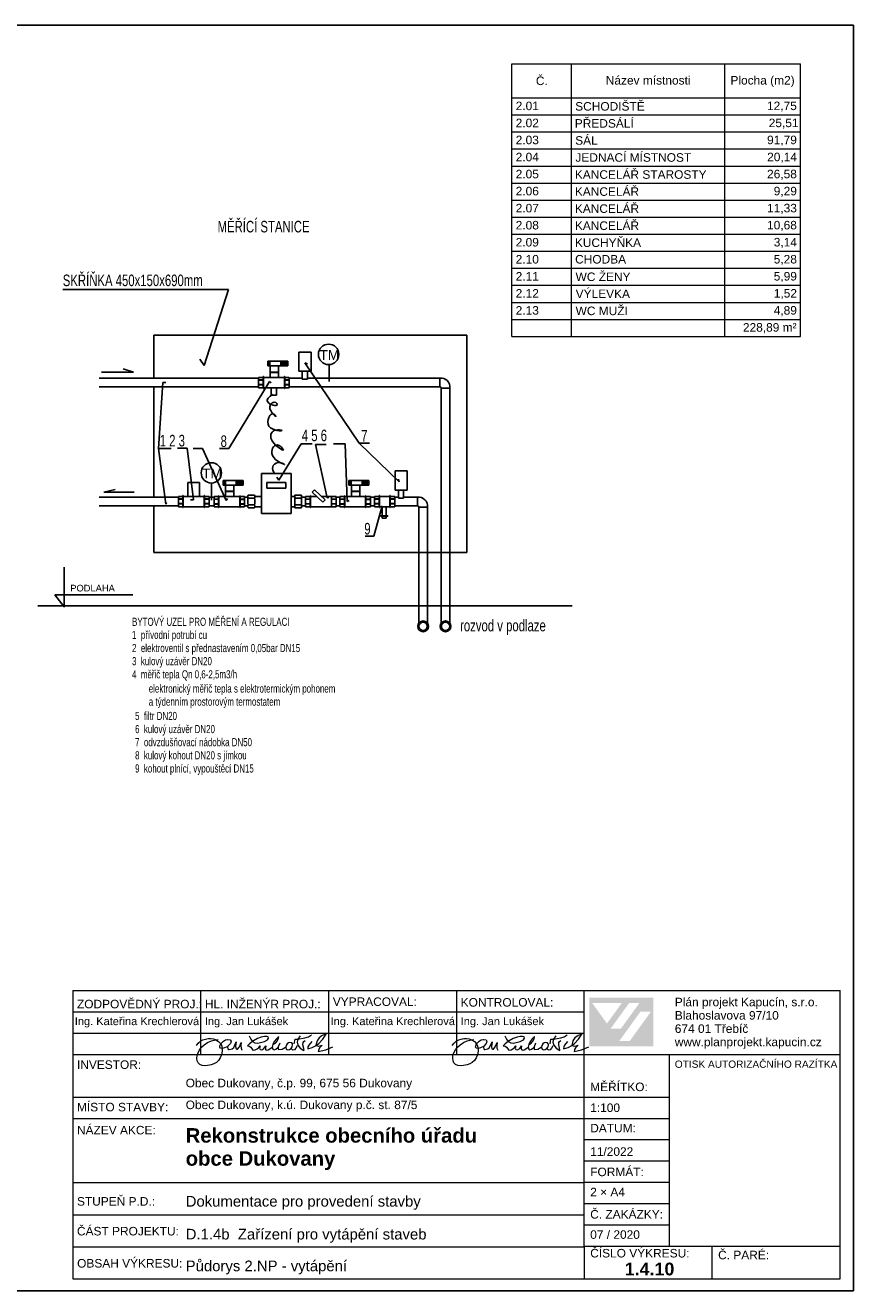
# Model space of a CAD drawing. Header units: millimetres. Extents: x 28262 to 240133, y -152087 to 56534.
# Tile 73 of 107: x 162897 to 182325, y -44843 to -15143. Entities that reach past the tile are written whole.
import ezdxf

# ---------------------------------------------------------------- set-up
doc = ezdxf.new("R2010")
doc.units = ezdxf.units.MM
doc.header["$MEASUREMENT"] = 0
doc.layers.get('0').update_dxf_attribs({"lineweight": 9})
for name, color, linetype, lineweight in [('--písmo', 7, 'Continuous', 25), ('--tabulka', 7, 'Continuous', 20), ('--TOPEN_POPIS', 7, 'Continuous', 25)]:
    doc.layers.add(name, color=color, linetype=linetype, lineweight=lineweight)
doc.styles.add('GENERATED_STYLE_1', font='arial.ttf')
doc.styles.add('GENERATED_STYLE_2', font='arialbd.ttf')
doc.styles.add('GENEROVANÝ_STYL_1', font='arial.ttf')
doc.styles.add('ROMANS', font='arial.ttf')
doc.styles.add('styl3', font='arial.ttf', dxfattribs={"width": 0.7, "height": 250})

msp = doc.modelspace()

# ---------------------------------------------------------------- hatches: boundary and pattern name
at = {"linetype": 'Continuous', "lineweight": 25}
h = msp.add_hatch(color=1, dxfattribs=at)
h.paths.add_polyline_path([(176122, -37969), (177630, -37969), (177630, -39107), (176122, -39107)])
h.paths.add_polyline_path([(176191, -38090), (176539, -38572), (176887, -38091)], flags=0)
h.paths.add_polyline_path([(177301, -38089), (177061, -38089), (176624, -38694), (176864, -38695)], flags=0)
h.paths.add_polyline_path([(177569, -38294), (177324, -38294), (176831, -38979), (177076, -38979)], flags=0)

# ---------------------------------------------------------------- linework, layer by layer
at = {"layer": '--písmo'}
for p, q in [((182325, -15143), (140325, -15143)), ((182325, -44843), (182325, -15143)), ((140325, -44843), (182325, -44843))]:
    msp.add_line(p, q, dxfattribs=at)
at = {"layer": '--tabulka', "linetype": 'Continuous'}
for p, q in [((164008, -37798), (182008, -37798)), ((164008, -37798), (164008, -44565)), ((167008, -37798), (167008, -39298)), ((170008, -37798), (170008, -39298)), ((173008, -37798), (173008, -39298)), ((176008, -43798), (176008, -37798)), ((182008, -43798), (182008, -37798)), ((164008, -38298), (167008, -38298)), ((167008, -38298), (176008, -38298)), ((164008, -38798), (176008, -38798)), ((164008, -39298), (182008, -39298)), ((178008, -43798), (178008, -39298)), ((164008, -40298), (178008, -40298)), ((164008, -40798), (178008, -40798)), ((176008, -41298), (178008, -41298)), ((176008, -41798), (178008, -41798)), ((176008, -42315), (164008, -42315)), ((176008, -42298), (178008, -42298)), ((176008, -42798), (178008, -42798)), ((164008, -43065), (176008, -43065)), ((176008, -43298), (178008, -43298)), ((164008, -43815), (176008, -43815)), ((176008, -43798), (182008, -43798)), ((176008, -43798), (176008, -44565)), ((179008, -44565), (179008, -43798)), ((182008, -44565), (182008, -43798)), ((164008, -44565), (176008, -44565)), ((176008, -44565), (182008, -44565))]:
    msp.add_line(p, q, dxfattribs=at)
at = {"layer": '--tabulka', "linetype": 'Continuous', "flags": 128}
for points in [[(168145, -38860), (168184, -38939), (168225, -38992)], [(168430, -38890), (168341, -38926), (168246, -38979)], [(168505, -38993), (168580, -38953), (168604, -38912), (168593, -38888), (168559, -38874), (168505, -38874), (168430, -38890)], [(168719, -39055), (168764, -39033), (168803, -38989), (168830, -38935), (168842, -38880)], [(168842, -38880), (168785, -38930), (168737, -38996)], [(169288, -38937), (169453, -38911), (169537, -38883), (169605, -38840)], [(169343, -38862), (169288, -38937)], [(169789, -38906), (169739, -38982), (169713, -39084)], [(169780, -39038), (169872, -38936), (169952, -38822)], [(169952, -38822), (169861, -38854), (169789, -38906)], [(174145, -38860), (174184, -38939), (174225, -38992)], [(174430, -38890), (174341, -38926), (174246, -38979)], [(174505, -38993), (174580, -38953), (174604, -38912), (174593, -38888), (174559, -38874), (174505, -38874), (174430, -38890)], [(174719, -39055), (174764, -39033), (174803, -38989), (174830, -38935), (174842, -38880)], [(174842, -38880), (174785, -38930), (174737, -38996)], [(175288, -38937), (175453, -38911), (175537, -38883), (175605, -38840)], [(175343, -38862), (175288, -38937)], [(175789, -38906), (175739, -38982), (175713, -39084)], [(175780, -39038), (175872, -38936), (175952, -38822)], [(175952, -38822), (175861, -38854), (175789, -38906)], [(166910, -39086), (166953, -39032), (167004, -38990), (167061, -38958), (167122, -38937), (167185, -38926), (167248, -38925), (167308, -38935), (167365, -38954)], [(167044, -39556), (166990, -39535), (166951, -39498), (166928, -39447), (166920, -39387), (166927, -39324), (166948, -39258), (166983, -39192), (167031, -39128), (167094, -39070), (167170, -39019), (167261, -38980), (167365, -38954)], [(167365, -38954), (167420, -38948)], [(167365, -38954), (167430, -38995), (167480, -39052), (167503, -39101), (167515, -39159)], [(167515, -39159), (167476, -39152), (167458, -39129), (167461, -39093), (167480, -39052)], [(167480, -39052), (167545, -38983), (167588, -38958), (167636, -38947)], [(167644, -39112), (167569, -39146), (167515, -39159)], [(167515, -39159), (167516, -39221)], [(167636, -38947), (167650, -38946), (167702, -38957), (167724, -38989), (167709, -39039), (167648, -39105)], [(167644, -39112), (167642, -39130), (167650, -39166), (167661, -39179), (167678, -39182)], [(167648, -39105), (167644, -39112)], [(167648, -39111), (167644, -39112)], [(167678, -39182), (167745, -39167), (167784, -39134)], [(167784, -39134), (167844, -39001)], [(167844, -39001), (167827, -39112), (167841, -39169), (167856, -39177), (167875, -39171), (167919, -39121), (167961, -39018)], [(167961, -39018), (167953, -39097), (167959, -39150), (167976, -39194)], [(168225, -38992), (168154, -39045), (168107, -39093)], [(168107, -39093), (168150, -39104), (168184, -39126)], [(168184, -39126), (168235, -39200)], [(168246, -38979), (168225, -38992)], [(168225, -38992), (168282, -39029), (168347, -39036), (168505, -38993)], [(168235, -39200), (168288, -39188), (168334, -39168)], [(168334, -39168), (168373, -39138), (168405, -39099)], [(168405, -39099), (168388, -39150), (168404, -39183), (168444, -39188), (168493, -39160), (168538, -39097)], [(168538, -39097), (168528, -39156), (168533, -39183), (168548, -39195), (168595, -39186), (168680, -39131)], [(168737, -38996), (168703, -39066), (168687, -39129)], [(168687, -39129), (168705, -39173), (168732, -39186), (168772, -39172), (168823, -39131)], [(168865, -39034), (168830, -39121), (168828, -39159), (168834, -39185)], [(168834, -39185), (168921, -39171)], [(168921, -39171), (168996, -39129)], [(169005, -39127), (169004, -39134), (169017, -39173), (169049, -39188), (169089, -39183), (169128, -39160)], [(169145, -39029), (169104, -39016), (169067, -39026), (169036, -39052), (169014, -39088), (169005, -39127)], [(169128, -39160), (169157, -39119), (169167, -39076), (169162, -39049), (169145, -39029)], [(169272, -39096), (169241, -39148), (169208, -39186), (169170, -39194), (169128, -39160)], [(169204, -39049), (169222, -38938), (169240, -38939), (169288, -38937)], [(169288, -38937), (169270, -39011), (169291, -39081), (169346, -39147), (169432, -39209)], [(169432, -39209), (169435, -39188), (169409, -39074), (169413, -39020), (169429, -38995), (169458, -38972)], [(169617, -38992), (169543, -39077), (169525, -39121), (169519, -39167)], [(169519, -39167), (169626, -39135), (169717, -39087)], [(169713, -39084), (169717, -39087)], [(169717, -39087), (169780, -39038)], [(169717, -39087), (169771, -39104), (169814, -39096), (169860, -39077)], [(169769, -39231), (169943, -39191), (170110, -39120)], [(169797, -39144), (169778, -39185), (169769, -39231)], [(169860, -39077), (169797, -39144)], [(172910, -39086), (172953, -39032), (173004, -38990), (173061, -38958), (173122, -38937), (173185, -38926), (173248, -38925), (173308, -38935), (173365, -38954)], [(173044, -39556), (172990, -39535), (172951, -39498), (172928, -39447), (172920, -39387), (172927, -39324), (172948, -39258), (172983, -39192), (173031, -39128), (173094, -39070), (173170, -39019), (173261, -38980), (173365, -38954)], [(173365, -38954), (173420, -38948)], [(173365, -38954), (173430, -38995), (173480, -39052), (173503, -39101), (173515, -39159)], [(173515, -39159), (173476, -39152), (173458, -39129), (173461, -39093), (173480, -39052)], [(173480, -39052), (173545, -38983), (173588, -38958), (173636, -38947)], [(173644, -39112), (173569, -39146), (173515, -39159)], [(173515, -39159), (173516, -39221)], [(173636, -38947), (173650, -38946), (173702, -38957), (173724, -38989), (173709, -39039), (173648, -39105)], [(173644, -39112), (173642, -39130), (173650, -39166), (173661, -39179), (173678, -39182)], [(173648, -39105), (173644, -39112)], [(173648, -39111), (173644, -39112)], [(173678, -39182), (173745, -39167), (173784, -39134)], [(173784, -39134), (173844, -39001)], [(173844, -39001), (173827, -39112), (173841, -39169), (173856, -39177), (173875, -39171), (173919, -39121), (173961, -39018)], [(173961, -39018), (173953, -39097), (173959, -39150), (173976, -39194)], [(174225, -38992), (174154, -39045), (174107, -39093)], [(174107, -39093), (174150, -39104), (174184, -39126)], [(174184, -39126), (174235, -39200)], [(174246, -38979), (174225, -38992)], [(174225, -38992), (174282, -39029), (174347, -39036), (174505, -38993)], [(174235, -39200), (174288, -39188), (174334, -39168)], [(174334, -39168), (174373, -39138), (174405, -39099)], [(174405, -39099), (174388, -39150), (174404, -39183), (174444, -39188), (174493, -39160), (174538, -39097)], [(174538, -39097), (174528, -39156), (174533, -39183), (174548, -39195), (174595, -39186), (174680, -39131)], [(174737, -38996), (174703, -39066), (174687, -39129)], [(174687, -39129), (174705, -39173), (174732, -39186), (174772, -39172), (174823, -39131)], [(174865, -39034), (174830, -39121), (174828, -39159), (174834, -39185)], [(174834, -39185), (174921, -39171)], [(174921, -39171), (174996, -39129)], [(175005, -39127), (175004, -39134), (175017, -39173), (175049, -39188), (175089, -39183), (175128, -39160)], [(175145, -39029), (175104, -39016), (175067, -39026), (175036, -39052), (175014, -39088), (175005, -39127)], [(175128, -39160), (175157, -39119), (175167, -39076), (175162, -39049), (175145, -39029)], [(175272, -39096), (175241, -39148), (175208, -39186), (175170, -39194), (175128, -39160)], [(175204, -39049), (175222, -38938), (175240, -38939), (175288, -38937)], [(175288, -38937), (175270, -39011), (175291, -39081), (175346, -39147), (175432, -39209)], [(175432, -39209), (175435, -39188), (175409, -39074), (175413, -39020), (175429, -38995), (175458, -38972)], [(175617, -38992), (175543, -39077), (175525, -39121), (175519, -39167)], [(175519, -39167), (175626, -39135), (175717, -39087)], [(175713, -39084), (175717, -39087)], [(175717, -39087), (175780, -39038)], [(175717, -39087), (175771, -39104), (175814, -39096), (175860, -39077)], [(175769, -39231), (175943, -39191), (176110, -39120)], [(175797, -39144), (175778, -39185), (175769, -39231)], [(175860, -39077), (175797, -39144)], [(167516, -39221), (167500, -39306), (167470, -39379), (167429, -39438), (167378, -39485), (167320, -39520), (167257, -39545), (167127, -39564), (167044, -39556)], [(173516, -39221), (173500, -39306), (173470, -39379), (173429, -39438), (173378, -39485), (173320, -39520), (173257, -39545), (173127, -39564), (173044, -39556)]]:
    msp.add_lwpolyline(points, dxfattribs=at)
at = {"layer": '--TOPEN_POPIS'}
for p, q in [((163775, -21343), (167663, -21343)), ((167663, -21343), (167092, -23130)), ((165907, -22416), (173251, -22416)), ((165907, -23424), (165907, -22416)), ((173251, -27516), (173251, -22416)), ((169313, -22812), (169313, -23258)), ((169599, -22812), (169313, -22812)), ((169599, -23258), (169599, -22812)), ((167092, -23130), (166989, -22975)), ((168584, -23029), (168584, -23137)), ((169053, -23029), (168584, -23029)), ((168584, -23137), (169053, -23137)), ((168600, -23029), (168600, -23137)), ((168618, -23029), (168618, -23137)), ((168635, -23029), (168635, -23137)), ((168641, -23138), (168838, -23138)), ((168641, -23408), (168641, -23138)), ((168838, -23138), (168838, -23408)), ((168892, -23030), (168892, -23138)), ((168910, -23030), (168910, -23138)), ((168927, -23030), (168927, -23138)), ((168946, -23029), (168946, -23137)), ((168964, -23029), (168964, -23137)), ((168981, -23029), (168981, -23137)), ((168999, -23030), (168999, -23138)), ((169017, -23030), (169017, -23138)), ((169034, -23030), (169034, -23138)), ((169053, -23137), (169053, -23029)), ((170724, -24954), (169455, -23062)), ((169455, -23062), (169516, -23087)), ((170020, -23110), (170020, -23506)), ((168369, -23424), (164630, -23424)), ((169088, -23406), (168369, -23406)), ((168369, -23406), (168369, -23651)), ((168483, -23387), (168476, -23387)), ((168476, -23387), (168476, -23668)), ((168483, -23668), (168483, -23387)), ((168641, -23283), (168837, -23283)), ((168641, -23290), (168837, -23290)), ((168980, -23387), (168973, -23387)), ((168973, -23387), (168973, -23668)), ((168980, -23668), (168980, -23387)), ((169088, -23651), (169088, -23406)), ((169088, -23425), (169390, -23425)), ((169313, -23258), (169599, -23258)), ((169390, -23447), (169390, -23260)), ((169514, -23447), (169390, -23447)), ((169514, -23258), (169514, -23447)), ((169514, -23425), (172619, -23425)), ((172619, -23425), (172619, -23629)), ((164630, -23626), (168369, -23626)), ((165907, -26220), (165907, -23626)), ((166024, -25076), (166122, -23526)), ((166122, -23526), (166195, -23526)), ((167672, -25076), (168624, -23502)), ((168368, -23577), (168475, -23577)), ((168368, -23582), (168475, -23582)), ((168369, -23467), (168476, -23467)), ((168369, -23472), (168476, -23472)), ((168369, -23651), (169088, -23651)), ((168476, -23668), (168483, -23668)), ((168624, -23502), (168661, -23538)), ((168659, -23653), (168659, -23822)), ((168784, -23822), (168784, -23653)), ((168973, -23668), (168980, -23668)), ((168981, -23577), (169088, -23577)), ((168981, -23583), (169088, -23583)), ((168982, -23467), (169089, -23467)), ((168982, -23472), (169089, -23472)), ((169088, -23629), (172619, -23629)), ((172651, -23657), (172651, -29175)), ((172651, -23657), (172855, -23657)), ((172855, -23657), (172855, -29178)), ((168659, -23822), (168784, -23822)), ((166024, -25076), (166195, -26382)), ((166317, -25076), (166024, -25076)), ((166464, -25064), (166696, -25064)), ((166696, -25064), (166842, -26284)), ((166830, -25076), (167050, -25076)), ((167050, -25076), (167611, -26296)), ((167452, -25076), (167672, -25076)), ((169369, -24966), (168844, -25820)), ((169626, -24966), (169369, -24966)), ((169699, -24978), (169980, -26235)), ((169955, -24978), (169699, -24978)), ((170126, -24966), (170395, -24966)), ((170395, -24966), (170444, -26321)), ((170724, -24954), (171664, -25857)), ((170969, -24954), (170724, -24954)), ((167537, -25825), (167537, -25933)), ((168006, -25825), (167537, -25825)), ((167553, -25826), (167553, -25934)), ((167571, -25826), (167571, -25934)), ((167588, -25826), (167588, -25934)), ((167845, -25827), (167845, -25935)), ((167863, -25827), (167863, -25935)), ((167880, -25827), (167880, -25935)), ((167899, -25826), (167899, -25933)), ((167917, -25826), (167917, -25933)), ((167934, -25826), (167934, -25933)), ((167952, -25827), (167952, -25934)), ((167970, -25827), (167970, -25934)), ((167987, -25827), (167987, -25934)), ((168006, -25933), (168006, -25825)), ((169131, -25661), (168437, -25661)), ((168437, -25661), (168437, -26603)), ((168844, -25820), (168795, -25747)), ((169131, -26603), (169131, -25661)), ((170488, -25825), (170488, -25933)), ((170957, -25825), (170488, -25825)), ((170504, -25826), (170504, -25934)), ((170522, -25826), (170522, -25934)), ((170539, -25826), (170539, -25934)), ((170796, -25827), (170796, -25935)), ((170814, -25827), (170814, -25935)), ((170831, -25827), (170831, -25935)), ((170850, -25826), (170850, -25933)), ((170868, -25826), (170868, -25933)), ((170885, -25826), (170885, -25933)), ((170904, -25827), (170904, -25934)), ((170922, -25827), (170922, -25934)), ((170939, -25827), (170939, -25934)), ((170957, -25933), (170957, -25825)), ((171568, -25603), (171568, -26050)), ((171855, -25603), (171568, -25603)), ((171664, -25857), (171652, -25796)), ((171855, -26050), (171855, -25603)), ((166712, -25874), (166985, -25874)), ((166712, -26199), (166712, -25874)), ((166985, -25874), (166985, -26199)), ((167267, -25892), (167267, -26288)), ((167537, -25933), (168006, -25933)), ((167594, -25935), (167791, -25935)), ((167594, -26204), (167594, -25935)), ((167594, -26080), (167790, -26080)), ((167594, -26087), (167790, -26087)), ((167791, -25935), (167791, -26204)), ((168561, -26008), (168561, -25872)), ((168561, -25872), (169007, -25872)), ((169007, -26008), (168561, -26008)), ((169007, -25872), (169007, -26008)), ((169627, -26097), (169677, -26048)), ((169876, -26334), (169627, -26097)), ((169677, -26048), (169927, -26281)), ((170488, -25933), (170957, -25933)), ((170545, -25935), (170742, -25935)), ((170545, -26204), (170545, -25935)), ((170545, -26080), (170742, -26080)), ((170545, -26087), (170742, -26087)), ((170742, -25935), (170742, -26204)), ((171568, -26050), (171855, -26050)), ((171646, -26238), (171646, -26051)), ((171770, -26050), (171770, -26238)), ((166486, -26220), (164630, -26220)), ((164630, -26422), (166486, -26422)), ((165907, -27516), (165907, -26422)), ((166195, -26382), (166207, -26345)), ((167205, -26199), (166486, -26199)), ((166486, -26199), (166486, -26444)), ((166486, -26370), (166593, -26370)), ((166486, -26375), (166593, -26375)), ((166487, -26260), (166594, -26260)), ((166487, -26265), (166594, -26265)), ((166601, -26180), (166593, -26180)), ((166593, -26180), (166593, -26461)), ((166601, -26461), (166601, -26180)), ((166842, -26284), (166769, -26284)), ((167097, -26180), (167090, -26180)), ((167090, -26180), (167090, -26461)), ((167097, -26461), (167097, -26180)), ((167098, -26370), (167205, -26370)), ((167098, -26376), (167205, -26376)), ((167099, -26260), (167207, -26260)), ((167099, -26265), (167207, -26265)), ((167205, -26444), (167205, -26199)), ((167322, -26220), (167205, -26220)), ((167205, -26422), (167322, -26422)), ((167321, -26374), (167428, -26374)), ((167321, -26379), (167428, -26379)), ((168041, -26203), (167322, -26203)), ((167322, -26203), (167322, -26448)), ((167322, -26263), (167429, -26263)), ((167322, -26268), (167429, -26268)), ((167436, -26184), (167429, -26184)), ((167429, -26184), (167429, -26464)), ((167436, -26464), (167436, -26184)), ((167611, -26296), (167636, -26247)), ((167933, -26184), (167926, -26184)), ((167926, -26184), (167926, -26464)), ((167933, -26464), (167933, -26184)), ((167934, -26374), (168041, -26374)), ((167934, -26379), (168041, -26379)), ((167935, -26263), (168042, -26263)), ((167935, -26269), (168042, -26269)), ((168041, -26448), (168041, -26203)), ((168116, -26220), (168041, -26220)), ((168041, -26422), (168116, -26422)), ((168119, -26243), (168274, -26243)), ((168120, -26400), (168273, -26400)), ((168272, -26170), (168121, -26170)), ((168278, -26202), (168437, -26202)), ((169131, -26202), (169214, -26202)), ((169218, -26241), (169373, -26241)), ((169219, -26398), (169372, -26398)), ((169371, -26168), (169220, -26168)), ((169471, -26220), (169376, -26220)), ((169376, -26422), (169471, -26422)), ((169737, -26202), (169470, -26202)), ((169470, -26202), (169470, -26447)), ((169470, -26373), (169577, -26373)), ((169470, -26378), (169577, -26378)), ((169471, -26262), (169578, -26262)), ((169471, -26268), (169578, -26268)), ((169584, -26183), (169577, -26183)), ((169577, -26183), (169577, -26464)), ((169584, -26464), (169584, -26183)), ((170189, -26202), (169843, -26202)), ((169927, -26281), (169876, -26334)), ((169980, -26235), (170016, -26223)), ((170081, -26183), (170074, -26183)), ((170074, -26183), (170074, -26464)), ((170081, -26464), (170081, -26183)), ((170082, -26373), (170189, -26373)), ((170082, -26378), (170189, -26378)), ((170083, -26263), (170190, -26263)), ((170083, -26268), (170190, -26268)), ((170189, -26447), (170189, -26202)), ((170273, -26220), (170190, -26220)), ((170190, -26422), (170273, -26422)), ((170992, -26203), (170273, -26203)), ((170273, -26203), (170273, -26448)), ((170273, -26374), (170380, -26374)), ((170273, -26379), (170380, -26379)), ((170274, -26263), (170381, -26263)), ((170274, -26268), (170381, -26268)), ((170387, -26184), (170380, -26184)), ((170380, -26184), (170380, -26464)), ((170387, -26464), (170387, -26184)), ((170444, -26321), (170492, -26296)), ((170884, -26184), (170877, -26184)), ((170877, -26184), (170877, -26464)), ((170884, -26464), (170884, -26184)), ((170885, -26374), (170992, -26374)), ((170885, -26379), (170992, -26379)), ((170886, -26263), (170993, -26263)), ((170886, -26269), (170993, -26269)), ((170992, -26448), (170992, -26203)), ((171086, -26220), (170992, -26220)), ((170992, -26422), (171086, -26422)), ((171073, -27130), (171263, -26421)), ((171563, -26199), (171086, -26199)), ((171086, -26199), (171086, -26444)), ((171086, -26370), (171193, -26370)), ((171086, -26375), (171193, -26375)), ((171087, -26260), (171194, -26260)), ((171087, -26265), (171194, -26265)), ((171200, -26180), (171193, -26180)), ((171193, -26180), (171193, -26461)), ((171200, -26461), (171200, -26180)), ((171454, -26180), (171447, -26180)), ((171447, -26180), (171447, -26461)), ((171454, -26461), (171454, -26180)), ((171456, -26370), (171563, -26370)), ((171456, -26376), (171563, -26376)), ((171457, -26260), (171564, -26260)), ((171457, -26265), (171564, -26265)), ((171563, -26444), (171563, -26199)), ((171646, -26220), (171563, -26220)), ((171563, -26422), (172093, -26422)), ((171770, -26238), (171646, -26238)), ((172093, -26220), (171770, -26220)), ((172093, -26220), (172093, -26422)), ((166486, -26444), (167205, -26444)), ((166593, -26461), (166601, -26461)), ((167090, -26461), (167097, -26461)), ((167322, -26448), (168041, -26448)), ((167429, -26464), (167436, -26464)), ((167926, -26464), (167933, -26464)), ((168120, -26470), (168274, -26470)), ((168278, -26444), (168437, -26444)), ((168437, -26603), (169131, -26603)), ((169131, -26444), (169215, -26444)), ((169218, -26468), (169373, -26468)), ((169470, -26447), (170189, -26447)), ((169577, -26464), (169584, -26464)), ((170074, -26464), (170081, -26464)), ((170273, -26448), (170992, -26448)), ((170380, -26464), (170387, -26464)), ((170877, -26464), (170884, -26464)), ((171086, -26444), (171563, -26444)), ((171193, -26461), (171200, -26461)), ((171226, -26656), (171226, -26667)), ((171398, -26656), (171226, -26656)), ((171226, -26667), (171398, -26667)), ((171270, -26444), (171270, -26710)), ((171270, -26710), (171358, -26710)), ((171358, -26710), (171358, -26444)), ((171398, -26667), (171398, -26656)), ((171447, -26461), (171454, -26461)), ((172126, -26452), (172126, -29175)), ((172126, -26452), (172329, -26452)), ((172329, -26452), (172329, -29176)), ((170865, -27130), (171073, -27130)), ((165907, -27516), (173251, -27516)), ((163811, -28796), (163811, -27860)), ((163810, -28795), (163587, -28511)), ((163589, -28510), (165422, -28510)), ((163190, -28767), (175722, -28767))]:
    msp.add_line(p, q, dxfattribs=at)
at = {"layer": '--TOPEN_POPIS', "linetype": 'Continuous'}
for p, q in [((164683, -23282), (165430, -23282)), ((165430, -23282), (165192, -23209)), ((164736, -26104), (165004, -26041)), ((165452, -26104), (164736, -26104))]:
    msp.add_line(p, q, dxfattribs=at)
at = {"layer": '--TOPEN_POPIS'}
for centre, radius in [((170011, -22866), 239), ((167259, -25648), 239), ((172227, -29249), 126), ((172227, -29249), 98), ((172752, -29250), 126), ((172752, -29250), 98)]:
    msp.add_circle(centre, radius, dxfattribs=at)
for centre, radius, start, end in [((172646, -23634), 211, 353.7275, 97.4052), ((172621, -23660), 30.8, 5.051, 93.6859), ((168263, -26210), 147, 164.2293, 193.3303), ((168830, -26317), 715, 174.0406, 186.6038), ((168260, -26436), 144, 165.2722, 193.4606), ((168131, -26210), 147, 346.6697, 15.7707), ((167563, -26317), 715, 353.3962, 5.9594), ((168134, -26436), 144, 346.5394, 14.7278), ((169362, -26208), 147, 164.2293, 193.3303), ((169929, -26316), 715, 174.0406, 186.6038), ((169358, -26434), 144, 165.2722, 193.4606), ((169229, -26208), 147, 346.6697, 15.7707), ((168662, -26316), 715, 353.3962, 5.9594), ((169233, -26434), 144, 346.5394, 14.7278), ((172120, -26429), 211, 353.7275, 97.4052), ((172095, -26455), 30.8, 5.051, 93.6859)]:
    msp.add_arc(centre, radius, start, end, dxfattribs=at)
at = {"layer": '--TOPEN_POPIS', "end_tangent": (-0.316358, 0.94864)}
msp.add_spline([(168698, -23805), (168582, -23982), (168800, -24043), (168773, -23996), (168630, -24098), (168773, -24316), (168725, -24268), (168609, -24548), (168916, -24650), (168766, -24643), (168657, -24834), (168950, -25100), (168807, -24991), (168691, -25236), (168978, -25448), (168821, -25407), (168698, -25509), (168739, -25659)], degree=3, dxfattribs=at)
at = {"linetype": 'Continuous'}
for p, q in [((174306, -16045), (181081, -16045)), ((174306, -16845), (174306, -16045)), ((175706, -16845), (175706, -16045)), ((179306, -16845), (179306, -16045)), ((181081, -16845), (181081, -16045)), ((174306, -16845), (175706, -16845)), ((174306, -17245), (174306, -16845)), ((175706, -16845), (179306, -16845)), ((175706, -17245), (175706, -16845)), ((179306, -16845), (181081, -16845)), ((179306, -17245), (179306, -16845)), ((181081, -17245), (181081, -16845)), ((174306, -17245), (175706, -17245)), ((174306, -17645), (174306, -17245)), ((175706, -17245), (179306, -17245)), ((175706, -17645), (175706, -17245)), ((179306, -17245), (181081, -17245)), ((179306, -17645), (179306, -17245)), ((181081, -17645), (181081, -17245)), ((174306, -17645), (175706, -17645)), ((174306, -18045), (174306, -17645)), ((175706, -17645), (179306, -17645)), ((175706, -18045), (175706, -17645)), ((179306, -17645), (181081, -17645)), ((179306, -18045), (179306, -17645)), ((181081, -18045), (181081, -17645)), ((174306, -18045), (175706, -18045)), ((174306, -18445), (174306, -18045)), ((175706, -18045), (179306, -18045)), ((175706, -18445), (175706, -18045)), ((179306, -18045), (181081, -18045)), ((179306, -18445), (179306, -18045)), ((181081, -18445), (181081, -18045)), ((174306, -18445), (175706, -18445)), ((174306, -18845), (174306, -18445)), ((175706, -18445), (179306, -18445)), ((175706, -18845), (175706, -18445)), ((179306, -18445), (181081, -18445)), ((179306, -18845), (179306, -18445)), ((181081, -18845), (181081, -18445)), ((174306, -18845), (175706, -18845)), ((174306, -19245), (174306, -18845)), ((175706, -18845), (179306, -18845)), ((175706, -19245), (175706, -18845)), ((179306, -18845), (181081, -18845)), ((179306, -19245), (179306, -18845)), ((181081, -19245), (181081, -18845)), ((174306, -19245), (175706, -19245)), ((174306, -19645), (174306, -19245)), ((175706, -19245), (179306, -19245)), ((175706, -19645), (175706, -19245)), ((179306, -19245), (181081, -19245)), ((179306, -19645), (179306, -19245)), ((181081, -19645), (181081, -19245)), ((174306, -19645), (175706, -19645)), ((174306, -20045), (174306, -19645)), ((175706, -19645), (179306, -19645)), ((175706, -20045), (175706, -19645)), ((179306, -19645), (181081, -19645)), ((179306, -20045), (179306, -19645)), ((181081, -20045), (181081, -19645)), ((174306, -20045), (175706, -20045)), ((174306, -20445), (174306, -20045)), ((175706, -20045), (179306, -20045)), ((175706, -20445), (175706, -20045)), ((179306, -20045), (181081, -20045)), ((179306, -20445), (179306, -20045)), ((181081, -20445), (181081, -20045)), ((174306, -20445), (175706, -20445)), ((174306, -20845), (174306, -20445)), ((175706, -20445), (179306, -20445)), ((175706, -20845), (175706, -20445)), ((179306, -20445), (181081, -20445)), ((179306, -20845), (179306, -20445)), ((181081, -20845), (181081, -20445)), ((174306, -20845), (175706, -20845)), ((174306, -21245), (174306, -20845)), ((175706, -20845), (179306, -20845)), ((175706, -21245), (175706, -20845)), ((179306, -20845), (181081, -20845)), ((179306, -21245), (179306, -20845)), ((181081, -21245), (181081, -20845)), ((174306, -21245), (175706, -21245)), ((174306, -21645), (174306, -21245)), ((175706, -21245), (179306, -21245)), ((175706, -21645), (175706, -21245)), ((179306, -21245), (181081, -21245)), ((179306, -21645), (179306, -21245)), ((181081, -21645), (181081, -21245)), ((174306, -21645), (175706, -21645)), ((174306, -22045), (174306, -21645)), ((175706, -21645), (179306, -21645)), ((175706, -22045), (175706, -21645)), ((179306, -21645), (181081, -21645)), ((179306, -22045), (179306, -21645)), ((181081, -22045), (181081, -21645)), ((174306, -22045), (175706, -22045)), ((174306, -22445), (174306, -22045)), ((175706, -22045), (179306, -22045)), ((175706, -22445), (175706, -22045)), ((179306, -22045), (181081, -22045)), ((179306, -22445), (179306, -22045)), ((181081, -22445), (181081, -22045)), ((174306, -22445), (175706, -22445)), ((175706, -22445), (179306, -22445)), ((179306, -22445), (181081, -22445))]:
    msp.add_line(p, q, dxfattribs=at)

# ---------------------------------------------------------------- texts
at = {"layer": '--tabulka', "linetype": 'Continuous'}
for s, insert, char_height, attachment_point, style in [('\\A1;{\\fArial|b0|i0|c238|p38;ZODPOVĚDNÝ PROJ.:}', (164108, -38218), 200, 7, 'GENERATED_STYLE_1'), ('\\A1;{\\fArial|b0|i0|c238|p38;HL. INŽENÝR PROJ.:}', (167108, -38218), 200, 7, 'GENERATED_STYLE_1'), ('\\A1;{\\fArial|b0|i0|c238|p38;VYPRACOVAL:}', (170108, -38162), 200, 7, 'GENERATED_STYLE_1'), ('\\A1;{\\fArial|b0|i0|c238|p38;KONTROLOVAL:}', (173108, -38178), 200, 7, 'GENERATED_STYLE_1'), ('\\A1;Ing. Kateřina Krechlerová', (164057, -38545), 185, 4, 'GENERATED_STYLE_1'), ('\\A1;{\\fArial|b0|i0|c238|p38;Ing. Jan Lukášek}', (167108, -38545), 185, 4, 'GENERATED_STYLE_1'), ('\\A1;Ing. Kateřina Krechlerová', (170057, -38545), 185, 4, 'GENERATED_STYLE_1'), ('\\A1;{\\fArial|b0|i0|c238|p38;Ing. Jan Lukášek}', (173108, -38545), 185, 4, 'GENERATED_STYLE_1'), ('\\A1;{\\fArial|b0|i0|c238|p38;INVESTOR:}', (164108, -39538), 200, 4, 'GENERATED_STYLE_1'), ('\\A1;{\\fArial|b0|i0|c238|p38;OTISK AUTORIZAČNÍHO RAZÍTKA}', (178130, -39527), 170, 4, 'GENERATED_STYLE_1'), ('\\A1;Obec Dukovany, č.p. 99, 675 56 Dukovany', (166658, -39999), 200, 4, 'GENERATED_STYLE_1'), ('\\A1;{\\fArial|b0|i0|c238|p38;MĚŘÍTKO:}', (176146, -40060), 200, 4, 'GENERATED_STYLE_1'), ('\\A1;{\\fArial|b0|i0|c238|p38;MÍSTO STAVBY:}', (164108, -40535), 200, 4, 'GENERATED_STYLE_1'), ('\\A1;Obec Dukovany, k.ú. Dukovany p.č. st. 87/5', (166658, -40511), 200, 4, 'GENERATED_STYLE_1'), ('\\A1;{\\fArial|b0|i0|c238|p38;1:100}', (176146, -40651), 200, 7, 'GENERATED_STYLE_1'), ('\\A1;{\\fArial|b0|i0|c238|p38;NÁZEV AKCE:}', (164108, -41076), 200, 4, 'GENERATED_STYLE_1'), ('\\A1;{\\fArial|b0|i0|c238|p38;DATUM:}', (176146, -41028), 200, 4, 'GENERATED_STYLE_1'), ('\\A1;11/2022', (176146, -41579), 200, 4, 'GENERATED_STYLE_1'), ('\\A1;{\\fArial|b0|i0|c238|p38;FORMÁT:}', (176146, -42056), 200, 4, 'GENERATED_STYLE_1'), ('\\A1;2 × A4', (176146, -42527), 200, 4, 'GENERATED_STYLE_1'), ('\\A1;{\\fArial|b0|i0|c238|p38;STUPEŇ P.D.:}', (164108, -42748), 200, 4, 'GENERATED_STYLE_1'), ('\\A1;Dokumentace pro provedení stavby', (166658, -42782), 250, 4, 'GENERATED_STYLE_1'), ('\\A1;{\\fArial|b0|i0|c238|p38;Č. ZAKÁZKY:}', (176146, -43052), 200, 4, 'GENERATED_STYLE_1'), ('\\A1;{\\fArial|b0|i0|c238|p38;ČÁST PROJEKTU:}', (164108, -43447), 200, 4, 'GENERATED_STYLE_1'), ('\\A1;D.1.4b  Zařízení pro vytápění staveb', (166658, -43716), 250, 7, 'GENERATED_STYLE_1'), ('\\A1;07 / 2020', (176146, -43527), 200, 4, 'GENERATED_STYLE_1'), ('\\A1;{\\fArial|b0|i0|c238|p38;ČÍSLO VÝKRESU:}', (176146, -43964), 200, 4, 'GENERATED_STYLE_1'), ('\\A1;{\\fArial|b0|i0|c238|p38;Č. PARÉ:}', (179146, -44006), 200, 4, 'GENERATED_STYLE_1'), ('\\A1;{\\fArial|b0|i0|c238|p38;OBSAH VÝKRESU:}', (164112, -44201), 200, 4, 'GENERATED_STYLE_1'), ('\\A1;Půdorys 2.NP - vytápění', (166658, -44461), 250, 7, 'GENERATED_STYLE_1'), ('\\A1;1.4.10', (176955, -44336), 300, 4, 'GENERATED_STYLE_2')]:
    msp.add_mtext(s, dxfattribs=dict(at, insert=insert, char_height=char_height, attachment_point=attachment_point, style=style))
at = {"layer": '--tabulka', "linetype": 'Continuous', "insert": (178130, -39165), "char_height": 200, "width": 3813.93, "attachment_point": 7, "line_spacing_factor": 0.937047, "style": 'GENERATED_STYLE_1'}
msp.add_mtext('\\A1;{\\fArial|b0|i0|c238|p38;Plán projekt Kapucín, s.r.o.\\P\\fArial|b0|i0|c238|p38;Blahoslavova 97/10\\P\\fArial|b0|i0|c238|p38;674 01 Třebíč\\P\\fArial|b0|i0|c238|p38;www.planprojekt.kapucin.cz}', dxfattribs=at)
at = {"layer": '--tabulka', "linetype": 'Continuous', "char_height": 340, "width": 8865.15, "attachment_point": 1, "style": 'GENERATED_STYLE_2'}
for s, insert in [('\\A1;Rekonstrukce obecního úřadu', (166658, -41028)), ('\\A1;obce Dukovany', (166658, -41569))]:
    msp.add_mtext(s, dxfattribs=dict(at, insert=insert))
at = {"layer": '--TOPEN_POPIS', "style": 'styl3', "width": 0.7}
for s, height, p in [('MĚŘÍCÍ STANICE', 272, (167406, -20004)), ('SKŘÍŇKA 450x150x690mm', 272, (163775, -21265)), ('4 5 6', 272, (169381, -24905)), ('7', 272, (170773, -24917)), ('1 2 3', 272, (166049, -25027)), ('8', 272, (167477, -25039)), ('9', 272, (170847, -27094)), ('BYTOVÝ UZEL PRO MĚŘENÍ A REGULACI', 190.4, (165400, -29238)), ('rozvod v podlaze', 272, (173094, -29367)), ('1  přívodní potrubí cu ', 190.4, (165400, -29546)), ('2  elektroventil s přednastavením 0,05bar DN15', 190.4, (165400, -29854)), ('3  kulový uzávěr DN20', 190.4, (165400, -30162)), ('4  měřič tepla Qn 0,6-2,5m3/h', 190.4, (165400, -30471)), ('elektronický měřič tepla s elektrotermickým pohonem', 190.4, (165792, -30805)), ('a týdenním prostorovým termostatem', 190.4, (165792, -31113)), ('5  filtr DN20', 190.4, (165471, -31448)), ('6  kulový uzávěr DN20', 190.4, (165471, -31756)), ('7  odvzdušňovací nádobka DN50', 190.4, (165471, -32064)), ('8  kulový kohout DN20 s jímkou', 190.4, (165471, -32372)), ('9  kohout plnící, vypouštěcí DN15', 190.4, (165471, -32681))]:
    msp.add_text(s, height=height, dxfattribs=at).set_placement(p)
at = {"layer": '--TOPEN_POPIS', "style": 'ROMANS'}
for s, height, p in [('TM', 228.5, (169797, -22996)), ('TM', 228.5, (167045, -25778)), ('PODLAHA', 156.7, (163950, -28431))]:
    msp.add_text(s, height=height, dxfattribs=at).set_placement(p)
at = {"style": 'GENEROVANÝ_STYL_1'}
for s, p in [('Č.', (174872, -16545)), ('Název místnosti', (176511, -16534)), ('Plocha (m2)', (179435, -16533)), ('SCHODIŠTĚ', (175794, -17145)), ('2.01', (174398, -17134)), ('12,75', (180293, -17133)), ('2.02', (174398, -17534)), ('PŘEDSÁLÍ', (175785, -17545)), ('25,51', (180333, -17533)), ('2.03', (174398, -17934)), ('SÁL', (175794, -17945)), ('91,79', (180294, -17933)), ('JEDNACÍ MÍSTNOST', (175799, -18345)), ('2.04', (174398, -18334)), ('20,14', (180296, -18333)), ('2.05', (174398, -18734)), ('KANCELÁŘ STAROSTY', (175786, -18745)), ('26,58', (180294, -18733)), ('2.06', (174398, -19134)), ('KANCELÁŘ', (175786, -19145)), ('9,29', (180450, -19133)), ('KANCELÁŘ', (175786, -19545)), ('2.07', (174398, -19534)), ('11,33', (180295, -19533)), ('2.08', (174398, -19934)), ('KANCELÁŘ', (175786, -19945)), ('10,68', (180294, -19933)), ('2.09', (174398, -20334)), ('KUCHYŇKA', (175786, -20345)), ('3,14', (180451, -20333)), ('2.10', (174398, -20734)), ('CHODBA', (175792, -20734)), ('5,28', (180450, -20733)), ('2.11', (174398, -21134)), ('WC ŽENY', (175803, -21145)), ('5,99', (180450, -21133)), ('2.12', (174398, -21534)), ('VÝLEVKA', (175805, -21545)), ('1,52', (180452, -21533)), ('2.13', (174398, -21934)), ('WC MUŽI', (175803, -21945)), ('4,89', (180450, -21933)), ('228,89 m²', (179728, -22333))]:
    msp.add_text(s, height=200, dxfattribs=at).set_placement(p)

doc.saveas('drawing.dxf')
